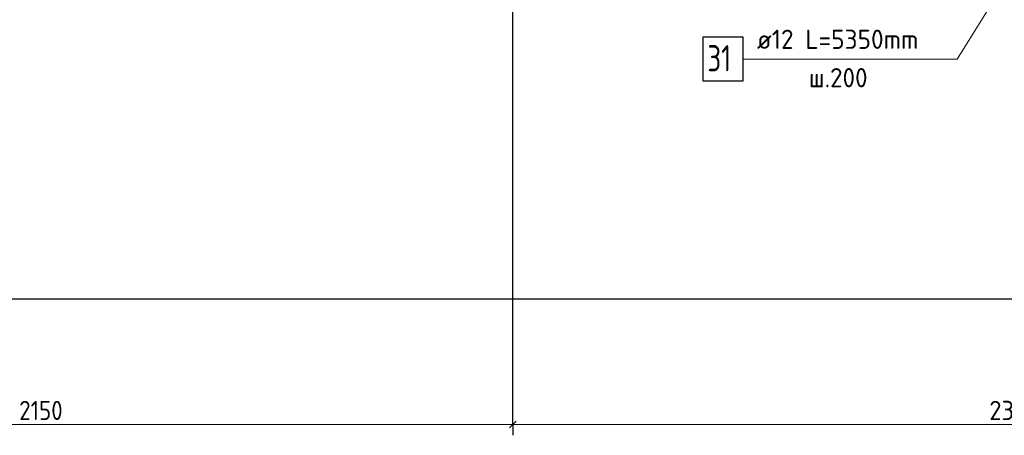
# Model space of a CAD drawing. Header units: millimetres. Extents: x 0 to 21000, y -5 to 14850.
# Tile 3 of 23: x 5371 to 11005, y 7955 to 10336. Entities that reach past the tile are written whole.
import ezdxf

# ---------------------------------------------------------------- set-up
doc = ezdxf.new("R2010")
doc.units = ezdxf.units.MM
for name, color, linetype, lineweight in [('Standard', 7, 'Continuous', 25), ('Позиционная метка линия выноска', 7, 'Continuous', 13), ('Размерная линия_ общее', 7, 'Continuous', 13)]:
    doc.layers.add(name, color=color, linetype=linetype, lineweight=lineweight)
doc.styles.add('ISOCPEUR', font='txt')

msp = doc.modelspace()

# ---------------------------------------------------------------- linework, layer by layer
at = {"color": 7, "linetype": 'Continuous', "lineweight": 25, "transparency": 33554687}
msp.add_lwpolyline([(9281, 9985.1), (9511, 9985.1), (9511, 10235.1), (9281, 10235.1), (9281, 9985.1)], dxfattribs=at)
at = {"layer": 'Standard', "color": 254, "linetype": 'Continuous', "lineweight": 25, "true_color": 0xc4c4ff, "transparency": 33554687}
msp.add_lwpolyline([(1586.4, 8737.5), (19874.7, 8737.5), (19874.7, 13303.3), (1586.4, 13303.3), (1586.4, 8737.5)], dxfattribs=at)
at = {"layer": 'Позиционная метка линия выноска', "color": 7, "linetype": 'Continuous', "lineweight": 13, "transparency": 33554687}
msp.add_lwpolyline([(9511, 10110.1), (10736.3, 10110.1), (11135.5, 10754.8)], dxfattribs=at)
at = {"layer": 'Размерная линия_ общее', "color": 253, "linetype": 'Continuous', "lineweight": -3, "true_color": 0xa0a0a0, "transparency": 33554687}
for q in [(8192.9, 8080.4), (8192.9, 7955.4)]:
    msp.add_line((8192.9, 8017.9), q, dxfattribs=at)
at = {"layer": 'Размерная линия_ общее', "color": 7, "linetype": 'Continuous', "lineweight": 13, "transparency": 33554687}
for p, q in [((2817.9, 8017.9), (8192.9, 8017.9)), ((8192.9, 8017.9), (13942.9, 8017.9))]:
    msp.add_line(p, q, dxfattribs=at)
at = {"layer": 'Размерная линия_ общее', "color": 7, "linetype": 'Continuous', "lineweight": 25, "transparency": 33554687}
msp.add_line((8174.2, 7999.1), (8211.7, 8036.6), dxfattribs=at)
at = {"layer": 'Размерная линия_ общее', "color": 253, "linetype": 'Continuous', "lineweight": -3, "true_color": 0xa0a0a0, "transparency": 33554687}
msp.add_lwpolyline([(8192.9, 8017.9), (8192.9, 8026.4), (8192.9, 8026.4), (8192.9, 8026.4), (8192.9, 8026.4), (8192.9, 8026.4), (8192.9, 8026.4), (8192.9, 10141.1), (8192.9, 10141.1), (8192.9, 12078.4)], dxfattribs=at)

# ---------------------------------------------------------------- texts
at = {"color": 7, "linetype": 'Continuous', "lineweight": 13, "transparency": 33554687, "attachment_point": 7, "style": 'ISOCPEUR'}
for s, insert, char_height, width in [('\\W0.96;ø12 L=5350mm ', (9590, 10168.8), 110, 1075.261), ('\\W0.75;31', (9306, 10040.1), 150, 236.144), ('\\W0.95;ш.200 ', (9887, 9948.8), 110, 481.065)]:
    msp.add_mtext(s, dxfattribs=dict(at, insert=insert, char_height=char_height, width=width))
at = {"layer": 'Размерная линия_ общее', "color": 7, "linetype": 'Continuous', "lineweight": 25, "transparency": 33554687, "char_height": 110, "attachment_point": 7, "style": 'ISOCPEUR'}
for s, insert, width in [('\\W0.87;2150', (5367.9, 8042.9), 333.451), ('\\W0.93;2300', (10919.4, 8042.9), 359.054)]:
    msp.add_mtext(s, dxfattribs=dict(at, insert=insert, width=width))

doc.saveas('drawing.dxf')
